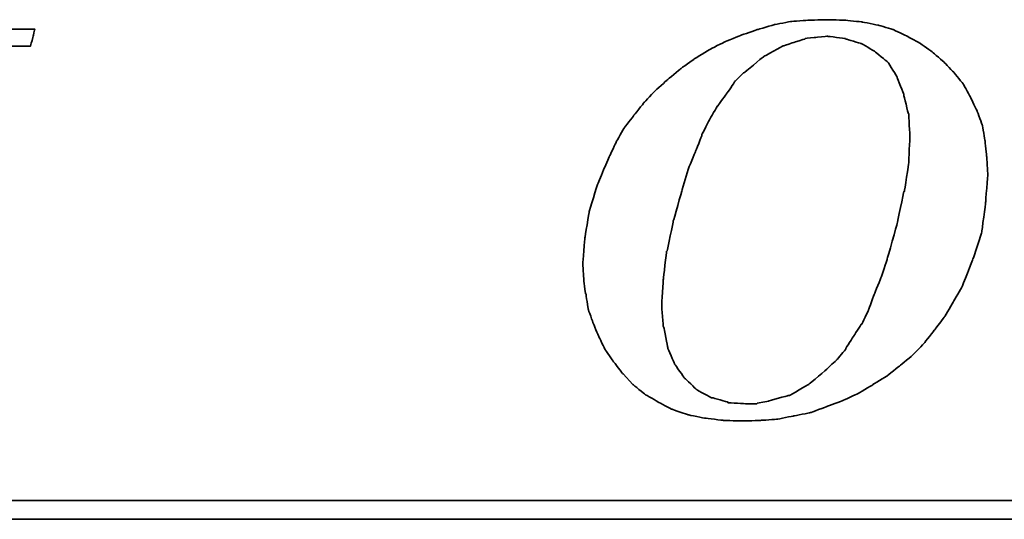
# Model space of a CAD drawing. Header units: millimetres. Extents: x 447 to 874, y -254 to -109.
# Tile 37 of 53: x 768.64 to 777.32, y -212.66 to -208.25. Entities that reach past the tile are written whole.
import ezdxf

# ---------------------------------------------------------------- set-up
doc = ezdxf.new("R2010")
doc.units = ezdxf.units.MM
doc.layers.add('DIM', color=4, linetype='CONTINUOUS')
doc.layers.add('layer 1', color=7, linetype='CONTINUOUS')

# ---------------------------------------------------------------- blocks, each defined once
blk = doc.blocks.new('TBI MOTION logo(完整正式版)')
at = {"layer": 'layer 1', "color": 22, "lineweight": 35}
for points, knots in [([(-11.34375, -6.98375), (-11.34375, -6.98375), (-10.91375, -7.43875), (-10.91375, -7.43875), (-10.91375, -7.43875), (-10.91375, -7.43875), (-10.38625, -7.87125), (-10.38625, -7.87125), (-10.38625, -7.87125), (-10.38625, -7.87125), (-9.81125, -8.20375), (-9.81125, -8.20375), (-9.81125, -8.20375), (-9.81125, -8.20375), (-9.21125, -8.51875), (-9.21125, -8.51875), (-9.21125, -8.51875), (-9.21125, -8.51875), (-8.51625, -8.75875), (-8.51625, -8.75875), (-8.51625, -8.75875), (-8.51625, -8.75875), (-7.77125, -8.90375), (-7.77125, -8.90375), (-7.77125, -8.90375), (-7.77125, -8.90375), (-6.97875, -8.99875), (-6.97875, -8.99875), (-6.97875, -8.99875), (-6.97875, -8.99875), (-6.14125, -9.02375), (-6.14125, -9.02375), (-6.14125, -9.02375), (-6.14125, -9.02375), (-5.37125, -8.99875), (-5.37125, -8.99875), (-5.37125, -8.99875), (-5.37125, -8.99875), (-4.65375, -8.94875), (-4.65375, -8.94875), (-4.65375, -8.94875), (-4.65375, -8.94875), (-3.93375, -8.80625), (-3.93375, -8.80625), (-3.93375, -8.80625), (-3.93375, -8.80625), (-3.21375, -8.66375), (-3.21375, -8.66375), (-3.21375, -8.66375), (-3.21375, -8.66375), (-2.49375, -8.39875), (-2.49375, -8.39875), (-2.49375, -8.39875), (-2.49375, -8.39875), (-1.79875, -8.13375), (-1.79875, -8.13375), (-1.79875, -8.13375), (-1.79875, -8.13375), (-1.17375, -7.84375), (-1.17375, -7.84375), (-1.17375, -7.84375), (-1.17375, -7.84375), (-0.52375, -7.46375), (-0.52375, -7.46375), (-0.52375, -7.46375), (-0.52375, -7.46375), (0.10124, -7.07875), (0.10124, -7.07875), (0.10124, -7.07875), (0.10124, -7.07875), (0.67625, -6.62375), (0.67625, -6.62375), (0.67625, -6.62375), (0.67625, -6.62375), (1.24874, -6.14375), (1.24874, -6.14375), (1.24874, -6.14375), (1.24874, -6.14375), (1.72874, -5.64125), (1.72874, -5.64125), (1.72874, -5.64125), (1.72874, -5.64125), (2.18624, -5.06375), (2.18624, -5.06375), (2.18624, -5.06375), (2.18624, -5.06375), (2.61625, -4.48874), (2.61625, -4.48874), (2.61625, -4.48874), (2.61625, -4.48874), (3.00125, -3.83874), (3.00125, -3.83874), (3.00125, -3.83874), (3.00125, -3.83874), (3.36124, -3.21374), (3.36124, -3.21374), (3.36124, -3.21374), (3.36124, -3.21374), (3.84374, -1.99125), (3.84374, -1.99125), (3.84374, -1.99125), (3.84374, -1.99125), (4.22625, -0.81875), (4.22625, -0.81875), (4.22625, -0.81875), (4.22625, -0.81875), (4.39125, 0.45624), (4.39125, 0.45624), (4.39125, 0.45624), (4.39125, 0.45624), (4.48874, 1.70124), (4.48874, 1.70124), (4.48874, 1.70124), (4.48874, 1.70124), (4.43874, 2.44625), (4.43874, 2.44625), (4.43874, 2.44625), (4.43874, 2.44625), (4.36874, 3.14125), (4.36874, 3.14125), (4.36874, 3.14125), (4.36874, 3.14125), (4.25125, 3.81125), (4.25125, 3.81125), (4.25125, 3.81125), (4.25125, 3.81125), (4.03124, 4.41125), (4.03124, 4.41125), (4.03124, 4.41125), (4.03124, 4.41125), (3.74374, 5.01125), (3.74374, 5.01125), (3.74374, 5.01125), (3.74374, 5.01125), (3.43124, 5.58875), (3.43124, 5.58875), (3.43124, 5.58875), (3.43124, 5.58875), (3.02625, 6.09125), (3.02625, 6.09125), (3.02625, 6.09125), (3.02625, 6.09125), (2.59374, 6.54875), (2.59374, 6.54875), (2.59374, 6.54875), (2.59374, 6.54875), (2.09124, 6.98125), (2.09124, 6.98125), (2.09124, 6.98125), (2.09124, 6.98125), (1.56124, 7.36625), (1.56124, 7.36625), (1.56124, 7.36625), (1.56124, 7.36625), (0.98624, 7.67625), (0.98624, 7.67625), (0.98624, 7.67625), (0.98624, 7.67625), (0.38624, 7.96375), (0.38624, 7.96375), (0.38624, 7.96375), (0.38624, 7.96375), (-0.25875, 8.15625), (-0.25875, 8.15625), (-0.25875, 8.15625), (-0.25875, 8.15625), (-0.98125, 8.30125), (-0.98125, 8.30125), (-0.98125, 8.30125), (-0.98125, 8.30125), (-1.70124, 8.37125), (-1.70124, 8.37125), (-1.70124, 8.37125), (-1.70124, 8.37125), (-2.49375, 8.39624), (-2.49375, 8.39624), (-2.49375, 8.39624), (-2.49375, 8.39624), (-3.28625, 8.37125), (-3.28625, 8.37125), (-3.28625, 8.37125), (-3.28625, 8.37125), (-4.05125, 8.32125), (-4.05125, 8.32125), (-4.05125, 8.32125), (-4.05125, 8.32125), (-4.77375, 8.18125), (-4.77375, 8.18125), (-4.77375, 8.18125), (-4.77375, 8.18125), (-5.51625, 7.96375), (-5.51625, 7.96375), (-5.51625, 7.96375), (-5.51625, 7.96375), (-6.21125, 7.72625), (-6.21125, 7.72625), (-6.21125, 7.72625), (-6.21125, 7.72625), (-6.92875, 7.43625), (-6.92875, 7.43625), (-6.92875, 7.43625), (-6.92875, 7.43625), (-7.57875, 7.10125), (-7.57875, 7.10125), (-7.57875, 7.10125), (-7.57875, 7.10125), (-8.24875, 6.69125), (-8.24875, 6.69125), (-8.24875, 6.69125), (-8.24875, 6.69125), (-8.84875, 6.26125), (-8.84875, 6.26125), (-8.84875, 6.26125), (-8.84875, 6.26125), (-9.42625, 5.78125), (-9.42625, 5.78125), (-9.42625, 5.78125), (-9.42625, 5.78125), (-9.95375, 5.30125), (-9.95375, 5.30125), (-9.95375, 5.30125), (-9.95375, 5.30125), (-10.43375, 4.79624), (-10.43375, 4.79624), (-10.43375, 4.79624), (-10.43375, 4.79624), (-10.88875, 4.22125), (-10.88875, 4.22125), (-10.88875, 4.22125), (-10.88875, 4.22125), (-11.29875, 3.69375), (-11.29875, 3.69375), (-11.29875, 3.69375), (-11.29875, 3.69375), (-11.63375, 3.09125), (-11.63375, 3.09125), (-11.63375, 3.09125), (-11.63375, 3.09125), (-11.91875, 2.49625), (-11.91875, 2.49625), (-11.91875, 2.49625), (-11.91875, 2.49625), (-12.44875, 1.24625), (-12.44875, 1.24625), (-12.44875, 1.24625), (-12.44875, 1.24625), (-12.80875, 0.06874), (-12.80875, 0.06874), (-12.80875, 0.06874), (-12.80875, 0.06874), (-12.99875, -1.07875), (-12.99875, -1.07875), (-12.99875, -1.07875), (-12.99875, -1.07875), (-13.09375, -2.18375), (-13.09375, -2.18375), (-13.09375, -2.18375), (-13.09375, -2.18375), (-13.04875, -2.85375), (-13.04875, -2.85375), (-13.04875, -2.85375), (-13.04875, -2.85375), (-12.97375, -3.50375), (-12.97375, -3.50375), (-12.97375, -3.50375), (-12.97375, -3.50375), (-12.95375, -3.50375), (-12.95375, -3.50375), (-12.95375, -3.50375), (-12.95375, -3.50375), (-12.85375, -4.17375), (-12.85375, -4.17375), (-12.85375, -4.17375), (-12.85375, -4.17375), (-12.63875, -4.77624), (-12.63875, -4.77624), (-12.63875, -4.77624), (-12.63875, -4.77624), (-12.39875, -5.35125), (-12.39875, -5.35125), (-12.39875, -5.35125), (-12.39875, -5.35125), (-12.11375, -5.92875), (-12.11375, -5.92875), (-12.11375, -5.92875), (-12.11375, -5.92875), (-11.75375, -6.45375), (-11.75375, -6.45375), (-11.75375, -6.45375), (-11.75375, -6.45375), (-11.34375, -6.98375), (-11.34375, -6.98375)], [0, 0, 0, 0, 0.01369863, 0.01369863, 0.01369863, 0.01369864, 0.02739726, 0.02739726, 0.02739726, 0.02739727, 0.04109589, 0.04109589, 0.04109589, 0.0410959, 0.05479452, 0.05479452, 0.05479452, 0.05479453, 0.06849315, 0.06849315, 0.06849315, 0.06849316, 0.08219178, 0.08219178, 0.08219178, 0.08219179, 0.09589041, 0.09589041, 0.09589041, 0.09589042, 0.10958904, 0.10958904, 0.10958904, 0.10958905, 0.12328767, 0.12328767, 0.12328767, 0.12328768, 0.1369863, 0.1369863, 0.1369863, 0.13698631, 0.15068493, 0.15068493, 0.15068493, 0.15068494, 0.16438356, 0.16438356, 0.16438356, 0.16438357, 0.17808219, 0.17808219, 0.17808219, 0.1780822, 0.19178082, 0.19178082, 0.19178082, 0.19178083, 0.20547945, 0.20547945, 0.20547945, 0.20547946, 0.21917808, 0.21917808, 0.21917808, 0.21917809, 0.23287671, 0.23287671, 0.23287671, 0.23287672, 0.24657534, 0.24657534, 0.24657534, 0.24657535, 0.26027397, 0.26027397, 0.26027397, 0.26027398, 0.2739726, 0.2739726, 0.2739726, 0.27397261, 0.28767123, 0.28767123, 0.28767123, 0.28767124, 0.30136986, 0.30136986, 0.30136986, 0.30136987, 0.31506849, 0.31506849, 0.31506849, 0.3150685, 0.32876712, 0.32876712, 0.32876712, 0.32876713, 0.34246575, 0.34246575, 0.34246575, 0.34246576, 0.35616438, 0.35616438, 0.35616438, 0.35616439, 0.36986301, 0.36986301, 0.36986301, 0.36986302, 0.38356164, 0.38356164, 0.38356164, 0.38356165, 0.39726027, 0.39726027, 0.39726027, 0.39726028, 0.4109589, 0.4109589, 0.4109589, 0.41095891, 0.42465753, 0.42465753, 0.42465753, 0.42465754, 0.43835616, 0.43835616, 0.43835616, 0.43835617, 0.45205479, 0.45205479, 0.45205479, 0.4520548, 0.46575342, 0.46575342, 0.46575342, 0.46575343, 0.47945205, 0.47945205, 0.47945205, 0.47945206, 0.49315068, 0.49315068, 0.49315068, 0.49315069, 0.50684932, 0.50684932, 0.50684932, 0.50684933, 0.52054795, 0.52054795, 0.52054795, 0.52054796, 0.53424658, 0.53424658, 0.53424658, 0.53424659, 0.54794521, 0.54794521, 0.54794521, 0.54794522, 0.56164384, 0.56164384, 0.56164384, 0.56164385, 0.57534247, 0.57534247, 0.57534247, 0.57534248, 0.5890411, 0.5890411, 0.5890411, 0.58904111, 0.60273973, 0.60273973, 0.60273973, 0.60273974, 0.61643836, 0.61643836, 0.61643836, 0.61643837, 0.63013699, 0.63013699, 0.63013699, 0.630137, 0.64383562, 0.64383562, 0.64383562, 0.64383563, 0.65753425, 0.65753425, 0.65753425, 0.65753426, 0.67123288, 0.67123288, 0.67123288, 0.67123289, 0.68493151, 0.68493151, 0.68493151, 0.68493152, 0.69863014, 0.69863014, 0.69863014, 0.69863015, 0.71232877, 0.71232877, 0.71232877, 0.71232878, 0.7260274, 0.7260274, 0.7260274, 0.72602741, 0.73972603, 0.73972603, 0.73972603, 0.73972604, 0.75342466, 0.75342466, 0.75342466, 0.75342467, 0.76712329, 0.76712329, 0.76712329, 0.7671233, 0.78082192, 0.78082192, 0.78082192, 0.78082193, 0.79452055, 0.79452055, 0.79452055, 0.79452056, 0.80821918, 0.80821918, 0.80821918, 0.80821919, 0.82191781, 0.82191781, 0.82191781, 0.82191782, 0.83561644, 0.83561644, 0.83561644, 0.83561645, 0.84931507, 0.84931507, 0.84931507, 0.84931508, 0.8630137, 0.8630137, 0.8630137, 0.86301371, 0.87671233, 0.87671233, 0.87671233, 0.87671234, 0.89041096, 0.89041096, 0.89041096, 0.89041097, 0.90410959, 0.90410959, 0.90410959, 0.9041096, 0.91780822, 0.91780822, 0.91780822, 0.91780823, 0.93150685, 0.93150685, 0.93150685, 0.93150686, 0.94520548, 0.94520548, 0.94520548, 0.94520549, 0.95890411, 0.95890411, 0.95890411, 0.95890412, 0.97260274, 0.97260274, 0.97260274, 0.97260275, 0.98630137, 0.98630137, 0.98630137, 0.98630138, 1, 1, 1, 1]), ([(-40.59125, -7.94375), (-40.59125, -7.94375), (-40.97375, -7.94375), (-40.97375, -7.94375), (-40.97375, -7.94375), (-40.97375, -7.94375), (-41.38125, -7.94375), (-41.38125, -7.94375), (-41.38125, -7.94375), (-41.38125, -7.94375), (-41.54875, -7.94375), (-41.54875, -7.94375), (-41.54875, -7.94375), (-41.54875, -7.94375), (-41.59875, -7.94375), (-41.59875, -7.94375), (-41.59875, -7.94375), (-41.59875, -7.94375), (-41.88375, -7.94375), (-41.88375, -7.94375), (-41.88375, -7.94375), (-41.88375, -7.94375), (-41.90875, -7.91875), (-41.90875, -7.91875), (-41.90875, -7.91875), (-41.90875, -7.91875), (-42.19875, -7.87125), (-42.19875, -7.87125), (-42.19875, -7.87125), (-42.19875, -7.87125), (-42.43875, -7.82375), (-42.43875, -7.82375), (-42.43875, -7.82375), (-42.43875, -7.82375), (-42.45875, -7.82375), (-42.45875, -7.82375), (-42.45875, -7.82375), (-42.45875, -7.82375), (-42.48625, -7.82375), (-42.48625, -7.82375), (-42.48625, -7.82375), (-42.48625, -7.82375), (-42.67625, -7.72375), (-42.67625, -7.72375), (-42.67625, -7.72375), (-42.67625, -7.72375), (-42.70125, -7.70375), (-42.70125, -7.70375), (-42.70125, -7.70375), (-42.70125, -7.70375), (-42.72375, -7.67875), (-42.72375, -7.67875), (-42.72375, -7.67875), (-42.72375, -7.67875), (-42.86875, -7.48875), (-42.86875, -7.48875), (-42.86875, -7.48875), (-42.86875, -7.48875), (-42.89375, -7.43875), (-42.89375, -7.43875), (-42.89375, -7.43875), (-42.89375, -7.43875), (-42.91875, -7.38875), (-42.91875, -7.38875), (-42.91875, -7.38875), (-42.91875, -7.38875), (-42.93875, -7.12875), (-42.93875, -7.12875), (-42.93875, -7.12875), (-42.93875, -7.12875), (-42.96375, -7.10375), (-42.96375, -7.10375), (-42.96375, -7.10375), (-42.96375, -7.10375), (-42.96375, -7.05375), (-42.96375, -7.05375), (-42.96375, -7.05375), (-42.96375, -7.05375), (-42.96375, -7.00875), (-42.96375, -7.00875), (-42.96375, -7.00875), (-42.96375, -7.00875), (-42.91875, -6.69625), (-42.91875, -6.69625), (-42.91875, -6.69625), (-42.91875, -6.69625), (-42.91875, -6.62375), (-42.91875, -6.62375), (-42.91875, -6.62375), (-42.91875, -6.62375), (-42.91875, -6.59625), (-42.91875, -6.59625), (-42.91875, -6.59625), (-42.91875, -6.59625), (-42.91875, -6.57375), (-42.91875, -6.57375), (-42.91875, -6.57375), (-42.91875, -6.57375), (-42.91875, -6.52875), (-42.91875, -6.52875), (-42.91875, -6.52875), (-42.91875, -6.52875), (-42.89375, -6.50375), (-42.89375, -6.50375), (-42.89375, -6.50375), (-42.89375, -6.50375), (-42.84375, -6.38375), (-42.84375, -6.38375), (-42.84375, -6.38375), (-42.84375, -6.38375), (-42.84375, -6.35875), (-42.84375, -6.35875), (-42.84375, -6.35875), (-42.84375, -6.35875), (-42.74625, -6.14375), (-42.74625, -6.14375), (-42.74625, -6.14375), (-42.74625, -6.14375), (-42.70125, -5.85375), (-42.70125, -5.85375), (-42.70125, -5.85375), (-42.70125, -5.85375), (-42.60375, -5.47125), (-42.60375, -5.47125), (-42.60375, -5.47125), (-42.60375, -5.47125), (-42.60375, -5.44875), (-42.60375, -5.44875), (-42.60375, -5.44875), (-42.60375, -5.44875), (-42.38875, -4.67875), (-42.38875, -4.67875), (-42.38875, -4.67875), (-42.38875, -4.67875), (-42.36375, -4.65375), (-42.36375, -4.65375), (-42.36375, -4.65375), (-42.36375, -4.65375), (-42.12375, -3.69625), (-42.12375, -3.69625), (-42.12375, -3.69625), (-42.12375, -3.69625), (-42.12375, -3.67374), (-42.12375, -3.67374), (-42.12375, -3.67374), (-42.12375, -3.67374), (-41.78875, -2.59374), (-41.78875, -2.59374), (-41.78875, -2.59374), (-41.78875, -2.59374), (-41.18875, -0.19375), (-41.18875, -0.19375), (-41.18875, -0.19375), (-41.18875, -0.19375), (-40.54375, 2.20624), (-40.54375, 2.20624), (-40.54375, 2.20624), (-40.54375, 2.20624), (-40.25375, 3.30875), (-40.25375, 3.30875), (-40.25375, 3.30875), (-40.25375, 3.30875), (-39.98875, 4.27125), (-39.98875, 4.27125), (-39.98875, 4.27125), (-39.98875, 4.27125), (-39.77375, 5.13125), (-39.77375, 5.13125), (-39.77375, 5.13125), (-39.77375, 5.13125), (-39.67875, 5.47125), (-39.67875, 5.47125), (-39.67875, 5.47125), (-39.67875, 5.47125), (-39.60375, 5.75625), (-39.60375, 5.75625), (-39.60375, 5.75625), (-39.60375, 5.75625), (-39.60375, 5.78125), (-39.60375, 5.78125), (-39.60375, 5.78125), (-39.60375, 5.78125), (-39.50875, 5.97125), (-39.50875, 5.97125), (-39.50875, 5.97125), (-39.50875, 5.97125), (-39.50875, 6.13875), (-39.50875, 6.13875), (-39.50875, 6.13875), (-39.50875, 6.13875), (-39.48625, 6.16625), (-39.48625, 6.16625), (-39.48625, 6.16625), (-39.48625, 6.16625), (-39.46125, 6.28625), (-39.46125, 6.28625), (-39.46125, 6.28625), (-39.46125, 6.28625), (-39.46125, 6.42625), (-39.46125, 6.42625), (-39.46125, 6.42625), (-39.46125, 6.42625), (-39.41375, 6.42625), (-39.41375, 6.42625), (-39.41375, 6.42625), (-39.41375, 6.42625), (-39.29375, 6.69125), (-39.29375, 6.69125), (-39.29375, 6.69125), (-39.29375, 6.69125), (-39.26875, 6.74125), (-39.26875, 6.74125), (-39.26875, 6.74125), (-39.26875, 6.74125), (-39.24375, 6.76625), (-39.24375, 6.76625), (-39.24375, 6.76625), (-39.24375, 6.76625), (-38.98375, 7.00624), (-38.98375, 7.00624), (-38.98375, 7.00624), (-38.98375, 7.00624), (-38.95625, 7.02624), (-38.95625, 7.02624), (-38.95625, 7.02624), (-38.95625, 7.02624), (-38.78875, 7.12624), (-38.78875, 7.12624), (-38.78875, 7.12624), (-38.78875, 7.12624), (-38.76375, 7.12624), (-38.76375, 7.12624), (-38.76375, 7.12624), (-38.76375, 7.12624), (-38.74375, 7.12624), (-38.74375, 7.12624), (-38.74375, 7.12624), (-38.74375, 7.12624), (-38.52875, 7.17125), (-38.52875, 7.17125), (-38.52875, 7.17125), (-38.52875, 7.17125), (-38.52875, 7.19624), (-38.52875, 7.19624), (-38.52875, 7.19624), (-38.52875, 7.19624), (-38.50375, 7.19624), (-38.50375, 7.19624), (-38.50375, 7.19624), (-38.50375, 7.19624), (-38.26125, 7.21875), (-38.26125, 7.21875), (-38.26125, 7.21875), (-38.26125, 7.21875), (-38.23875, 7.24624), (-38.23875, 7.24624), (-38.23875, 7.24624), (-38.23875, 7.24624), (-38.21625, 7.24624), (-38.21625, 7.24624), (-38.21625, 7.24624), (-38.21625, 7.24624), (-38.18875, 7.24624), (-38.18875, 7.24624), (-38.18875, 7.24624), (-38.18875, 7.24624), (-37.90375, 7.24624), (-37.90375, 7.24624), (-37.90375, 7.24624), (-37.90375, 7.24624), (-37.85375, 7.24624), (-37.85375, 7.24624), (-37.85375, 7.24624), (-37.85375, 7.24624), (-37.75875, 7.24624), (-37.75875, 7.24624), (-37.75875, 7.24624), (-37.75875, 7.24624), (-37.42375, 7.24624), (-37.42375, 7.24624), (-37.42375, 7.24624), (-37.42375, 7.24624), (-37.08875, 7.24624), (-37.08875, 7.24624), (-37.08875, 7.24624), (-37.08875, 7.24624), (-37.06375, 7.24624), (-37.06375, 7.24624), (-37.06375, 7.24624), (-37.06375, 7.24624), (-37.06375, 7.26624), (-37.06375, 7.26624), (-37.06375, 7.26624), (-37.06375, 7.26624), (-37.03875, 7.29125), (-37.03875, 7.29125), (-37.03875, 7.29125), (-37.03875, 7.29125), (-37.03875, 7.31625), (-37.03875, 7.31625), (-37.03875, 7.31625), (-37.03875, 7.31625), (-36.94125, 7.67625), (-36.94125, 7.67625), (-36.94125, 7.67625), (-36.94125, 7.67625), (-36.86875, 7.98625), (-36.86875, 7.98625), (-36.86875, 7.98625), (-36.86875, 7.98625), (-36.98875, 7.98625), (-36.98875, 7.98625), (-36.98875, 7.98625), (-36.98875, 7.98625), (-37.42375, 7.98625), (-37.42375, 7.98625), (-37.42375, 7.98625), (-37.42375, 7.98625), (-37.94875, 7.98625), (-37.94875, 7.98625), (-37.94875, 7.98625), (-37.94875, 7.98625), (-38.57375, 7.98625), (-38.57375, 7.98625), (-38.57375, 7.98625), (-38.57375, 7.98625), (-39.29375, 7.98625), (-39.29375, 7.98625), (-39.29375, 7.98625), (-39.29375, 7.98625), (-40.82875, 7.98625), (-40.82875, 7.98625), (-40.82875, 7.98625), (-40.82875, 7.98625), (-42.36375, 7.98625), (-42.36375, 7.98625), (-42.36375, 7.98625), (-42.36375, 7.98625), (-43.08375, 7.98625), (-43.08375, 7.98625), (-43.08375, 7.98625), (-43.08375, 7.98625), (-43.70875, 7.98625), (-43.70875, 7.98625), (-43.70875, 7.98625), (-43.70875, 7.98625), (-44.23375, 7.98625), (-44.23375, 7.98625), (-44.23375, 7.98625), (-44.23375, 7.98625), (-44.66875, 7.98625), (-44.66875, 7.98625), (-44.66875, 7.98625), (-44.66875, 7.98625), (-44.88375, 7.98625), (-44.88375, 7.98625), (-44.88375, 7.98625), (-44.88375, 7.98625), (-44.90875, 7.94125), (-44.90875, 7.94125), (-44.90875, 7.94125), (-44.90875, 7.94125), (-44.90875, 7.91625), (-44.90875, 7.91625), (-44.90875, 7.91625), (-44.90875, 7.91625), (-45.00375, 7.55625), (-45.00375, 7.55625), (-45.00375, 7.55625), (-45.00375, 7.55625), (-45.05375, 7.24624), (-45.05375, 7.24624), (-45.05375, 7.24624), (-45.05375, 7.24624), (-44.61875, 7.24624), (-44.61875, 7.24624), (-44.61875, 7.24624), (-44.61875, 7.24624), (-44.11375, 7.24624), (-44.11375, 7.24624), (-44.11375, 7.24624), (-44.11375, 7.24624), (-43.99375, 7.24624), (-43.99375, 7.24624), (-43.99375, 7.24624), (-43.99375, 7.24624), (-43.94625, 7.24624), (-43.94625, 7.24624), (-43.94625, 7.24624), (-43.94625, 7.24624), (-43.92374, 7.24624), (-43.92374, 7.24624), (-43.92374, 7.24624), (-43.92374, 7.24624), (-43.65875, 7.24624), (-43.65875, 7.24624), (-43.65875, 7.24624), (-43.65875, 7.24624), (-43.63875, 7.21875), (-43.63875, 7.21875), (-43.63875, 7.21875), (-43.63875, 7.21875), (-43.46875, 7.19624), (-43.46875, 7.19624), (-43.46875, 7.19624), (-43.46875, 7.19624), (-43.39875, 7.19624), (-43.39875, 7.19624), (-43.39875, 7.19624), (-43.39875, 7.19624), (-43.37125, 7.17125), (-43.37125, 7.17125), (-43.37125, 7.17125), (-43.37125, 7.17125), (-43.34875, 7.17125), (-43.34875, 7.17125), (-43.34875, 7.17125), (-43.34875, 7.17125), (-43.20375, 7.12624), (-43.20375, 7.12624), (-43.20375, 7.12624), (-43.20375, 7.12624), (-43.05875, 7.07624), (-43.05875, 7.07624), (-43.05875, 7.07624), (-43.05875, 7.07624), (-43.01375, 7.07624), (-43.01375, 7.07624), (-43.01375, 7.07624), (-43.01375, 7.07624), (-42.98875, 7.02624), (-42.98875, 7.02624), (-42.98875, 7.02624), (-42.98875, 7.02624), (-42.79875, 6.86125), (-42.79875, 6.86125), (-42.79875, 6.86125), (-42.79875, 6.86125), (-42.77375, 6.81125), (-42.77375, 6.81125), (-42.77375, 6.81125), (-42.77375, 6.81125), (-42.74625, 6.76625), (-42.74625, 6.76625), (-42.74625, 6.76625), (-42.74625, 6.76625), (-42.72375, 6.47625), (-42.72375, 6.47625), (-42.72375, 6.47625), (-42.72375, 6.47625), (-42.70125, 6.45124), (-42.70125, 6.45124), (-42.70125, 6.45124), (-42.70125, 6.45124), (-42.70125, 6.42625), (-42.70125, 6.42625), (-42.70125, 6.42625), (-42.70125, 6.42625), (-42.72375, 6.40625), (-42.72375, 6.40625), (-42.72375, 6.40625), (-42.72375, 6.40625), (-42.74625, 5.97125), (-42.74625, 5.97125), (-42.74625, 5.97125), (-42.74625, 5.97125), (-42.74625, 5.94625), (-42.74625, 5.94625), (-42.74625, 5.94625), (-42.74625, 5.94625), (-42.74625, 5.92625), (-42.74625, 5.92625), (-42.74625, 5.92625), (-42.74625, 5.92625), (-42.77375, 5.87625), (-42.77375, 5.87625), (-42.77375, 5.87625), (-42.77375, 5.87625), (-42.81875, 5.80625), (-42.81875, 5.80625), (-42.81875, 5.80625), (-42.81875, 5.80625), (-42.86875, 5.63625), (-42.86875, 5.63625), (-42.86875, 5.63625), (-42.86875, 5.63625), (-42.91875, 5.39625), (-42.91875, 5.39625), (-42.91875, 5.39625), (-42.91875, 5.39625), (-42.91875, 5.37124), (-42.91875, 5.37124), (-42.91875, 5.37124), (-42.91875, 5.37124), (-43.01375, 5.10874), (-43.01375, 5.10874), (-43.01375, 5.10874), (-43.01375, 5.10874), (-43.10875, 4.77124), (-43.10875, 4.77124), (-43.10875, 4.77124), (-43.10875, 4.77124), (-43.29875, 3.95625), (-43.29875, 3.95625), (-43.29875, 3.95625), (-43.29875, 3.95625), (-43.58875, 2.95125), (-43.58875, 2.95125), (-43.58875, 2.95125), (-43.58875, 2.95125), (-43.87375, 1.87125), (-43.87375, 1.87125), (-43.87375, 1.87125), (-43.87375, 1.87125), (-44.52625, -0.50374), (-44.52625, -0.50374), (-44.52625, -0.50374), (-44.52625, -0.50374), (-45.14875, -2.85375), (-45.14875, -2.85375), (-45.14875, -2.85375), (-45.14875, -2.85375), (-45.43375, -3.95875), (-45.43375, -3.95875), (-45.43375, -3.95875), (-45.43375, -3.95875), (-45.69875, -4.96875), (-45.69875, -4.96875), (-45.69875, -4.96875), (-45.69875, -4.96875), (-45.91375, -5.78375), (-45.91375, -5.78375), (-45.91375, -5.78375), (-45.91375, -5.78375), (-46.01375, -6.11875), (-46.01375, -6.11875), (-46.01375, -6.11875), (-46.01375, -6.11875), (-46.01375, -6.14375), (-46.01375, -6.14375), (-46.01375, -6.14375), (-46.01375, -6.14375), (-46.10875, -6.40875), (-46.10875, -6.40875), (-46.10875, -6.40875), (-46.10875, -6.40875), (-46.15375, -6.64875), (-46.15375, -6.64875), (-46.15375, -6.64875), (-46.15375, -6.64875), (-46.20375, -6.83875), (-46.20375, -6.83875), (-46.20375, -6.83875), (-46.20375, -6.83875), (-46.22875, -6.93375), (-46.22875, -6.93375), (-46.22875, -6.93375), (-46.22875, -6.93375), (-46.22875, -7.07875), (-46.22875, -7.07875), (-46.22875, -7.07875), (-46.22875, -7.07875), (-46.27375, -7.07875), (-46.27375, -7.07875), (-46.27375, -7.07875), (-46.27375, -7.07875), (-46.39375, -7.34375), (-46.39375, -7.34375), (-46.39375, -7.34375), (-46.39375, -7.34375), (-46.39375, -7.36875), (-46.39375, -7.36875), (-46.39375, -7.36875), (-46.39375, -7.36875), (-46.42125, -7.38875), (-46.42125, -7.38875), (-46.42125, -7.38875), (-46.42125, -7.38875), (-46.68375, -7.67875), (-46.68375, -7.67875), (-46.68375, -7.67875), (-46.68375, -7.67875), (-46.70875, -7.70375), (-46.70875, -7.70375), (-46.70875, -7.70375), (-46.70875, -7.70375), (-46.75375, -7.72375), (-46.75375, -7.72375), (-46.75375, -7.72375), (-46.75375, -7.72375), (-47.08875, -7.87125), (-47.08875, -7.87125), (-47.08875, -7.87125), (-47.08875, -7.87125), (-47.11625, -7.87125), (-47.11625, -7.87125), (-47.11625, -7.87125), (-47.11625, -7.87125), (-47.13875, -7.89375), (-47.13875, -7.89375), (-47.13875, -7.89375), (-47.13875, -7.89375), (-47.56875, -7.91875), (-47.56875, -7.91875), (-47.56875, -7.91875), (-47.56875, -7.91875), (-47.59625, -7.94375), (-47.59625, -7.94375), (-47.59625, -7.94375), (-47.59625, -7.94375), (-47.64375, -7.94375), (-47.64375, -7.94375), (-47.64375, -7.94375), (-47.64375, -7.94375), (-47.73625, -7.94375), (-47.73625, -7.94375), (-47.73625, -7.94375), (-47.73625, -7.94375), (-48.07375, -7.94375), (-48.07375, -7.94375), (-48.07375, -7.94375), (-48.07375, -7.94375), (-48.36125, -7.94375), (-48.36125, -7.94375), (-48.36125, -7.94375), (-48.36125, -7.94375), (-48.36125, -7.96625), (-48.36125, -7.96625), (-48.36125, -7.96625), (-48.36125, -7.96625), (-48.36125, -7.99125), (-48.36125, -7.99125), (-48.36125, -7.99125), (-48.36125, -7.99125), (-48.38875, -8.01375), (-48.38875, -8.01375), (-48.38875, -8.01375), (-48.38875, -8.01375), (-48.50875, -8.34875), (-48.50875, -8.34875), (-48.50875, -8.34875), (-48.50875, -8.34875), (-48.55375, -8.68625), (-48.55375, -8.68625), (-48.55375, -8.68625), (-48.55375, -8.68625), (-48.45875, -8.68625), (-48.45875, -8.68625), (-48.45875, -8.68625), (-48.45875, -8.68625), (-48.07375, -8.68625), (-48.07375, -8.68625), (-48.07375, -8.68625), (-48.07375, -8.68625), (-47.52375, -8.68625), (-47.52375, -8.68625), (-47.52375, -8.68625), (-47.52375, -8.68625), (-46.92375, -8.68625), (-46.92375, -8.68625), (-46.92375, -8.68625), (-46.92375, -8.68625), (-46.25375, -8.68625), (-46.25375, -8.68625), (-46.25375, -8.68625), (-46.25375, -8.68625), (-46.20375, -8.68625), (-46.20375, -8.68625), (-46.20375, -8.68625), (-46.20375, -8.68625), (-44.71375, -8.68625), (-44.71375, -8.68625), (-44.71375, -8.68625), (-44.71375, -8.68625), (-43.22875, -8.68625), (-43.22875, -8.68625), (-43.22875, -8.68625), (-43.22875, -8.68625), (-42.55875, -8.68625), (-42.55875, -8.68625), (-42.55875, -8.68625), (-42.55875, -8.68625), (-42.50875, -8.68625), (-42.50875, -8.68625), (-42.50875, -8.68625), (-42.50875, -8.68625), (-41.93375, -8.68625), (-41.93375, -8.68625), (-41.93375, -8.68625), (-41.93375, -8.68625), (-41.38125, -8.68625), (-41.38125, -8.68625), (-41.38125, -8.68625), (-41.38125, -8.68625), (-40.97375, -8.68625), (-40.97375, -8.68625), (-40.97375, -8.68625), (-40.97375, -8.68625), (-40.78125, -8.68625), (-40.78125, -8.68625), (-40.78125, -8.68625), (-40.78125, -8.68625), (-40.78125, -8.63875), (-40.78125, -8.63875), (-40.78125, -8.63875), (-40.78125, -8.63875), (-40.75875, -8.63875), (-40.75875, -8.63875), (-40.75875, -8.63875), (-40.75875, -8.63875), (-40.66375, -8.27875), (-40.66375, -8.27875), (-40.66375, -8.27875), (-40.66375, -8.27875), (-40.59125, -7.94375), (-40.59125, -7.94375)], [0, 0, 0, 0, 0.00558659, 0.00558659, 0.00558659, 0.0055866, 0.01117318, 0.01117318, 0.01117318, 0.01117319, 0.01675978, 0.01675978, 0.01675978, 0.01675979, 0.02234637, 0.02234637, 0.02234637, 0.02234638, 0.02793296, 0.02793296, 0.02793296, 0.02793297, 0.03351955, 0.03351955, 0.03351955, 0.03351956, 0.03910615, 0.03910615, 0.03910615, 0.03910616, 0.04469274, 0.04469274, 0.04469274, 0.04469275, 0.05027933, 0.05027933, 0.05027933, 0.05027934, 0.05586592, 0.05586592, 0.05586592, 0.05586593, 0.06145251, 0.06145251, 0.06145251, 0.06145252, 0.06703911, 0.06703911, 0.06703911, 0.06703912, 0.0726257, 0.0726257, 0.0726257, 0.07262571, 0.07821229, 0.07821229, 0.07821229, 0.0782123, 0.08379888, 0.08379888, 0.08379888, 0.08379889, 0.08938547, 0.08938547, 0.08938547, 0.08938548, 0.09497207, 0.09497207, 0.09497207, 0.09497208, 0.10055866, 0.10055866, 0.10055866, 0.10055867, 0.10614525, 0.10614525, 0.10614525, 0.10614526, 0.11173184, 0.11173184, 0.11173184, 0.11173185, 0.11731844, 0.11731844, 0.11731844, 0.11731845, 0.12290503, 0.12290503, 0.12290503, 0.12290504, 0.12849162, 0.12849162, 0.12849162, 0.12849163, 0.13407821, 0.13407821, 0.13407821, 0.13407822, 0.1396648, 0.1396648, 0.1396648, 0.13966481, 0.1452514, 0.1452514, 0.1452514, 0.14525141, 0.15083799, 0.15083799, 0.15083799, 0.150838, 0.15642458, 0.15642458, 0.15642458, 0.15642459, 0.16201117, 0.16201117, 0.16201117, 0.16201118, 0.16759777, 0.16759777, 0.16759777, 0.16759778, 0.17318436, 0.17318436, 0.17318436, 0.17318437, 0.17877095, 0.17877095, 0.17877095, 0.17877096, 0.18435754, 0.18435754, 0.18435754, 0.18435755, 0.18994413, 0.18994413, 0.18994413, 0.18994414, 0.19553073, 0.19553073, 0.19553073, 0.19553074, 0.20111732, 0.20111732, 0.20111732, 0.20111733, 0.20670391, 0.20670391, 0.20670391, 0.20670392, 0.2122905, 0.2122905, 0.2122905, 0.21229051, 0.21787709, 0.21787709, 0.21787709, 0.2178771, 0.22346369, 0.22346369, 0.22346369, 0.2234637, 0.22905028, 0.22905028, 0.22905028, 0.22905029, 0.23463687, 0.23463687, 0.23463687, 0.23463688, 0.24022346, 0.24022346, 0.24022346, 0.24022347, 0.24581006, 0.24581006, 0.24581006, 0.24581007, 0.25139665, 0.25139665, 0.25139665, 0.25139666, 0.25698324, 0.25698324, 0.25698324, 0.25698325, 0.26256983, 0.26256983, 0.26256983, 0.26256984, 0.26815642, 0.26815642, 0.26815642, 0.26815643, 0.27374302, 0.27374302, 0.27374302, 0.27374303, 0.27932961, 0.27932961, 0.27932961, 0.27932962, 0.2849162, 0.2849162, 0.2849162, 0.28491621, 0.29050279, 0.29050279, 0.29050279, 0.2905028, 0.29608939, 0.29608939, 0.29608939, 0.2960894, 0.30167598, 0.30167598, 0.30167598, 0.30167599, 0.30726257, 0.30726257, 0.30726257, 0.30726258, 0.31284916, 0.31284916, 0.31284916, 0.31284917, 0.31843575, 0.31843575, 0.31843575, 0.31843576, 0.32402235, 0.32402235, 0.32402235, 0.32402236, 0.32960894, 0.32960894, 0.32960894, 0.32960895, 0.33519553, 0.33519553, 0.33519553, 0.33519554, 0.34078212, 0.34078212, 0.34078212, 0.34078213, 0.34636872, 0.34636872, 0.34636872, 0.34636873, 0.35195531, 0.35195531, 0.35195531, 0.35195532, 0.3575419, 0.3575419, 0.3575419, 0.35754191, 0.36312849, 0.36312849, 0.36312849, 0.3631285, 0.36871508, 0.36871508, 0.36871508, 0.36871509, 0.37430168, 0.37430168, 0.37430168, 0.37430169, 0.37988827, 0.37988827, 0.37988827, 0.37988828, 0.38547486, 0.38547486, 0.38547486, 0.38547487, 0.39106145, 0.39106145, 0.39106145, 0.39106146, 0.39664804, 0.39664804, 0.39664804, 0.39664805, 0.40223464, 0.40223464, 0.40223464, 0.40223465, 0.40782123, 0.40782123, 0.40782123, 0.40782124, 0.41340782, 0.41340782, 0.41340782, 0.41340783, 0.41899441, 0.41899441, 0.41899441, 0.41899442, 0.42458101, 0.42458101, 0.42458101, 0.42458102, 0.4301676, 0.4301676, 0.4301676, 0.43016761, 0.43575419, 0.43575419, 0.43575419, 0.4357542, 0.44134078, 0.44134078, 0.44134078, 0.44134079, 0.44692737, 0.44692737, 0.44692737, 0.44692738, 0.45251397, 0.45251397, 0.45251397, 0.45251398, 0.45810056, 0.45810056, 0.45810056, 0.45810057, 0.46368715, 0.46368715, 0.46368715, 0.46368716, 0.46927374, 0.46927374, 0.46927374, 0.46927375, 0.47486034, 0.47486034, 0.47486034, 0.47486035, 0.48044693, 0.48044693, 0.48044693, 0.48044694, 0.48603352, 0.48603352, 0.48603352, 0.48603353, 0.49162011, 0.49162011, 0.49162011, 0.49162012, 0.4972067, 0.4972067, 0.4972067, 0.49720671, 0.5027933, 0.5027933, 0.5027933, 0.50279331, 0.50837989, 0.50837989, 0.50837989, 0.5083799, 0.51396648, 0.51396648, 0.51396648, 0.51396649, 0.51955307, 0.51955307, 0.51955307, 0.51955308, 0.52513966, 0.52513966, 0.52513966, 0.52513967, 0.53072626, 0.53072626, 0.53072626, 0.53072627, 0.53631285, 0.53631285, 0.53631285, 0.53631286, 0.54189944, 0.54189944, 0.54189944, 0.54189945, 0.54748603, 0.54748603, 0.54748603, 0.54748604, 0.55307263, 0.55307263, 0.55307263, 0.55307264, 0.55865922, 0.55865922, 0.55865922, 0.55865923, 0.56424581, 0.56424581, 0.56424581, 0.56424582, 0.5698324, 0.5698324, 0.5698324, 0.56983241, 0.57541899, 0.57541899, 0.57541899, 0.575419, 0.58100559, 0.58100559, 0.58100559, 0.5810056, 0.58659218, 0.58659218, 0.58659218, 0.58659219, 0.59217877, 0.59217877, 0.59217877, 0.59217878, 0.59776536, 0.59776536, 0.59776536, 0.59776537, 0.60335196, 0.60335196, 0.60335196, 0.60335197, 0.60893855, 0.60893855, 0.60893855, 0.60893856, 0.61452514, 0.61452514, 0.61452514, 0.61452515, 0.62011173, 0.62011173, 0.62011173, 0.62011174, 0.62569832, 0.62569832, 0.62569832, 0.62569833, 0.63128492, 0.63128492, 0.63128492, 0.63128493, 0.63687151, 0.63687151, 0.63687151, 0.63687152, 0.6424581, 0.6424581, 0.6424581, 0.64245811, 0.64804469, 0.64804469, 0.64804469, 0.6480447, 0.65363128, 0.65363128, 0.65363128, 0.65363129, 0.65921788, 0.65921788, 0.65921788, 0.65921789, 0.66480447, 0.66480447, 0.66480447, 0.66480448, 0.67039106, 0.67039106, 0.67039106, 0.67039107, 0.67597765, 0.67597765, 0.67597765, 0.67597766, 0.68156425, 0.68156425, 0.68156425, 0.68156426, 0.68715084, 0.68715084, 0.68715084, 0.68715085, 0.69273743, 0.69273743, 0.69273743, 0.69273744, 0.69832402, 0.69832402, 0.69832402, 0.69832403, 0.70391061, 0.70391061, 0.70391061, 0.70391062, 0.70949721, 0.70949721, 0.70949721, 0.70949722, 0.7150838, 0.7150838, 0.7150838, 0.71508381, 0.72067039, 0.72067039, 0.72067039, 0.7206704, 0.72625698, 0.72625698, 0.72625698, 0.72625699, 0.73184358, 0.73184358, 0.73184358, 0.73184359, 0.73743017, 0.73743017, 0.73743017, 0.73743018, 0.74301676, 0.74301676, 0.74301676, 0.74301677, 0.74860335, 0.74860335, 0.74860335, 0.74860336, 0.75418994, 0.75418994, 0.75418994, 0.75418995, 0.75977654, 0.75977654, 0.75977654, 0.75977655, 0.76536313, 0.76536313, 0.76536313, 0.76536314, 0.77094972, 0.77094972, 0.77094972, 0.77094973, 0.77653631, 0.77653631, 0.77653631, 0.77653632, 0.78212291, 0.78212291, 0.78212291, 0.78212292, 0.7877095, 0.7877095, 0.7877095, 0.78770951, 0.79329609, 0.79329609, 0.79329609, 0.7932961, 0.79888268, 0.79888268, 0.79888268, 0.79888269, 0.80446927, 0.80446927, 0.80446927, 0.80446928, 0.81005587, 0.81005587, 0.81005587, 0.81005588, 0.81564246, 0.81564246, 0.81564246, 0.81564247, 0.82122905, 0.82122905, 0.82122905, 0.82122906, 0.82681564, 0.82681564, 0.82681564, 0.82681565, 0.83240223, 0.83240223, 0.83240223, 0.83240224, 0.83798883, 0.83798883, 0.83798883, 0.83798884, 0.84357542, 0.84357542, 0.84357542, 0.84357543, 0.84916201, 0.84916201, 0.84916201, 0.84916202, 0.8547486, 0.8547486, 0.8547486, 0.85474861, 0.8603352, 0.8603352, 0.8603352, 0.86033521, 0.86592179, 0.86592179, 0.86592179, 0.8659218, 0.87150838, 0.87150838, 0.87150838, 0.87150839, 0.87709497, 0.87709497, 0.87709497, 0.87709498, 0.88268156, 0.88268156, 0.88268156, 0.88268157, 0.88826816, 0.88826816, 0.88826816, 0.88826817, 0.89385475, 0.89385475, 0.89385475, 0.89385476, 0.89944134, 0.89944134, 0.89944134, 0.89944135, 0.90502793, 0.90502793, 0.90502793, 0.90502794, 0.91061453, 0.91061453, 0.91061453, 0.91061454, 0.91620112, 0.91620112, 0.91620112, 0.91620113, 0.92178771, 0.92178771, 0.92178771, 0.92178772, 0.9273743, 0.9273743, 0.9273743, 0.92737431, 0.93296089, 0.93296089, 0.93296089, 0.9329609, 0.93854749, 0.93854749, 0.93854749, 0.9385475, 0.94413408, 0.94413408, 0.94413408, 0.94413409, 0.94972067, 0.94972067, 0.94972067, 0.94972068, 0.95530726, 0.95530726, 0.95530726, 0.95530727, 0.96089385, 0.96089385, 0.96089385, 0.96089386, 0.96648045, 0.96648045, 0.96648045, 0.96648046, 0.97206704, 0.97206704, 0.97206704, 0.97206705, 0.97765363, 0.97765363, 0.97765363, 0.97765364, 0.98324022, 0.98324022, 0.98324022, 0.98324023, 0.98882682, 0.98882682, 0.98882682, 0.98882683, 0.99441341, 0.99441341, 0.99441341, 0.99441342, 1, 1, 1, 1]), ([(-8.77875, 1.03124), (-8.77875, 1.03124), (-8.51625, 1.89625), (-8.51625, 1.89625), (-8.51625, 1.89625), (-8.51625, 1.89625), (-8.20375, 2.66375), (-8.20375, 2.66375), (-8.20375, 2.66375), (-8.20375, 2.66375), (-7.91625, 3.38125), (-7.91625, 3.38125), (-7.91625, 3.38125), (-7.91625, 3.38125), (-7.91625, 3.40624), (-7.91625, 3.40624), (-7.91625, 3.40624), (-7.91625, 3.40624), (-7.57875, 4.07624), (-7.57875, 4.07624), (-7.57875, 4.07624), (-7.57875, 4.07624), (-7.24375, 4.65125), (-7.24375, 4.65125), (-7.24375, 4.65125), (-7.24375, 4.65125), (-7.21875, 4.65125), (-7.21875, 4.65125), (-7.21875, 4.65125), (-7.21875, 4.65125), (-7.21875, 4.67624), (-7.21875, 4.67624), (-7.21875, 4.67624), (-7.21875, 4.67624), (-6.83625, 5.20375), (-6.83625, 5.20375), (-6.83625, 5.20375), (-6.83625, 5.20375), (-6.49875, 5.68625), (-6.49875, 5.68625), (-6.49875, 5.68625), (-6.49875, 5.68625), (-6.49875, 5.70625), (-6.49875, 5.70625), (-6.49875, 5.70625), (-6.49875, 5.70625), (-6.11625, 6.09125), (-6.11625, 6.09125), (-6.11625, 6.09125), (-6.11625, 6.09125), (-6.09125, 6.09125), (-6.09125, 6.09125), (-6.09125, 6.09125), (-6.09125, 6.09125), (-5.27375, 6.76625), (-5.27375, 6.76625), (-5.27375, 6.76625), (-5.27375, 6.76625), (-5.24875, 6.76625), (-5.24875, 6.76625), (-5.24875, 6.76625), (-5.24875, 6.76625), (-5.24875, 6.78625), (-5.24875, 6.78625), (-5.24875, 6.78625), (-5.24875, 6.78625), (-4.38875, 7.26624), (-4.38875, 7.26624), (-4.38875, 7.26624), (-4.38875, 7.26624), (-4.36125, 7.26624), (-4.36125, 7.26624), (-4.36125, 7.26624), (-4.36125, 7.26624), (-3.93375, 7.41125), (-3.93375, 7.41125), (-3.93375, 7.41125), (-3.93375, 7.41125), (-3.47375, 7.55625), (-3.47375, 7.55625), (-3.47375, 7.55625), (-3.47375, 7.55625), (-3.45375, 7.55625), (-3.45375, 7.55625), (-3.45375, 7.55625), (-3.45375, 7.55625), (-3.42875, 7.58124), (-3.42875, 7.58124), (-3.42875, 7.58124), (-3.42875, 7.58124), (-2.97375, 7.62625), (-2.97375, 7.62625), (-2.97375, 7.62625), (-2.97375, 7.62625), (-2.49375, 7.67625), (-2.49375, 7.67625), (-2.49375, 7.67625), (-2.49375, 7.67625), (-2.46875, 7.67625), (-2.46875, 7.67625), (-2.46875, 7.67625), (-2.46875, 7.67625), (-1.70124, 7.58124), (-1.70124, 7.58124), (-1.70124, 7.58124), (-1.70124, 7.58124), (-1.67875, 7.55625), (-1.67875, 7.55625), (-1.67875, 7.55625), (-1.67875, 7.55625), (-1.65375, 7.55625), (-1.65375, 7.55625), (-1.65375, 7.55625), (-1.65375, 7.55625), (-1.03125, 7.36625), (-1.03125, 7.36625), (-1.03125, 7.36625), (-1.03125, 7.36625), (-1.00625, 7.36625), (-1.00625, 7.36625), (-1.00625, 7.36625), (-1.00625, 7.36625), (-0.43124, 7.02624), (-0.43124, 7.02624), (-0.43124, 7.02624), (-0.43124, 7.02624), (-0.40625, 7.00624), (-0.40625, 7.00624), (-0.40625, 7.00624), (-0.40625, 7.00624), (0.12124, 6.57124), (0.12124, 6.57124), (0.12124, 6.57124), (0.12124, 6.57124), (0.14624, 6.54875), (0.14624, 6.54875), (0.14624, 6.54875), (0.14624, 6.54875), (0.17124, 6.52375), (0.17124, 6.52375), (0.17124, 6.52375), (0.17124, 6.52375), (0.55625, 5.89875), (0.55625, 5.89875), (0.55625, 5.89875), (0.55625, 5.89875), (0.55625, 5.87625), (0.55625, 5.87625), (0.55625, 5.87625), (0.55625, 5.87625), (0.84124, 5.15625), (0.84124, 5.15625), (0.84124, 5.15625), (0.84124, 5.15625), (0.84124, 5.13125), (0.84124, 5.13125), (0.84124, 5.13125), (0.84124, 5.13125), (1.03624, 4.31875), (1.03624, 4.31875), (1.03624, 4.31875), (1.03624, 4.31875), (1.05624, 4.31875), (1.05624, 4.31875), (1.05624, 4.31875), (1.05624, 4.31875), (1.05624, 4.29125), (1.05624, 4.29125), (1.05624, 4.29125), (1.05624, 4.29125), (1.10625, 3.33125), (1.10625, 3.33125), (1.10625, 3.33125), (1.10625, 3.33125), (1.10625, 3.30875), (1.10625, 3.30875), (1.10625, 3.30875), (1.10625, 3.30875), (1.05624, 2.20624), (1.05624, 2.20624), (1.05624, 2.20624), (1.05624, 2.20624), (1.05624, 2.18124), (1.05624, 2.18124), (1.05624, 2.18124), (1.05624, 2.18124), (0.86624, 0.93624), (0.86624, 0.93624), (0.86624, 0.93624), (0.86624, 0.93624), (0.84124, 0.93624), (0.84124, 0.93624), (0.84124, 0.93624), (0.84124, 0.93624), (0.55625, -0.45874), (0.55625, -0.45874), (0.55625, -0.45874), (0.55625, -0.45874), (0.12124, -1.99125), (0.12124, -1.99125), (0.12124, -1.99125), (0.12124, -1.99125), (0.12124, -2.01874), (0.12124, -2.01874), (0.12124, -2.01874), (0.12124, -2.01874), (-0.13874, -2.78375), (-0.13874, -2.78375), (-0.13874, -2.78375), (-0.13874, -2.78375), (-0.43124, -3.50375), (-0.43124, -3.50375), (-0.43124, -3.50375), (-0.43124, -3.50375), (-0.69375, -4.19875), (-0.69375, -4.19875), (-0.69375, -4.19875), (-0.69375, -4.19875), (-0.69375, -4.22375), (-0.69375, -4.22375), (-0.69375, -4.22375), (-0.69375, -4.22375), (-0.98125, -4.82374), (-0.98125, -4.82374), (-0.98125, -4.82374), (-0.98125, -4.82374), (-1.00625, -4.82374), (-1.00625, -4.82374), (-1.00625, -4.82374), (-1.00625, -4.82374), (-1.33875, -5.35125), (-1.33875, -5.35125), (-1.33875, -5.35125), (-1.33875, -5.35125), (-1.67875, -5.87875), (-1.67875, -5.87875), (-1.67875, -5.87875), (-1.67875, -5.87875), (-1.67875, -5.90375), (-1.67875, -5.90375), (-1.67875, -5.90375), (-1.67875, -5.90375), (-2.05875, -6.35875), (-2.05875, -6.35875), (-2.05875, -6.35875), (-2.05875, -6.35875), (-2.08375, -6.38375), (-2.08375, -6.38375), (-2.08375, -6.38375), (-2.08375, -6.38375), (-2.46875, -6.74375), (-2.46875, -6.74375), (-2.46875, -6.74375), (-2.46875, -6.74375), (-3.25875, -7.41625), (-3.25875, -7.41625), (-3.25875, -7.41625), (-3.25875, -7.41625), (-3.28625, -7.43875), (-3.28625, -7.43875), (-3.28625, -7.43875), (-3.28625, -7.43875), (-4.12375, -7.91875), (-4.12375, -7.91875), (-4.12375, -7.91875), (-4.12375, -7.91875), (-4.14875, -7.91875), (-4.14875, -7.91875), (-4.14875, -7.91875), (-4.14875, -7.91875), (-4.17125, -7.91875), (-4.17125, -7.91875), (-4.17125, -7.91875), (-4.17125, -7.91875), (-5.03375, -8.15875), (-5.03375, -8.15875), (-5.03375, -8.15875), (-5.03375, -8.15875), (-5.51625, -8.25625), (-5.51625, -8.25625), (-5.51625, -8.25625), (-5.51625, -8.25625), (-5.54125, -8.27875), (-5.54125, -8.27875), (-5.54125, -8.27875), (-5.54125, -8.27875), (-5.56375, -8.27875), (-5.56375, -8.27875), (-5.56375, -8.27875), (-5.56375, -8.27875), (-5.99625, -8.27875), (-5.99625, -8.27875), (-5.99625, -8.27875), (-5.99625, -8.27875), (-6.76375, -8.23125), (-6.76375, -8.23125), (-6.76375, -8.23125), (-6.76375, -8.23125), (-6.78875, -8.23125), (-6.78875, -8.23125), (-6.78875, -8.23125), (-6.78875, -8.23125), (-6.78875, -8.20375), (-6.78875, -8.20375), (-6.78875, -8.20375), (-6.78875, -8.20375), (-7.45875, -8.01375), (-7.45875, -8.01375), (-7.45875, -8.01375), (-7.45875, -8.01375), (-7.48375, -8.01375), (-7.48375, -8.01375), (-7.48375, -8.01375), (-7.48375, -8.01375), (-7.50875, -8.01375), (-7.50875, -8.01375), (-7.50875, -8.01375), (-7.50875, -8.01375), (-8.13125, -7.67875), (-8.13125, -7.67875), (-8.13125, -7.67875), (-8.13125, -7.67875), (-8.15625, -7.65375), (-8.15625, -7.65375), (-8.15625, -7.65375), (-8.15625, -7.65375), (-8.65875, -7.17375), (-8.65875, -7.17375), (-8.65875, -7.17375), (-8.65875, -7.17375), (-8.68375, -7.14875), (-8.68375, -7.14875), (-8.68375, -7.14875), (-8.68375, -7.14875), (-9.08875, -6.57375), (-9.08875, -6.57375), (-9.08875, -6.57375), (-9.08875, -6.57375), (-9.11375, -6.54875), (-9.11375, -6.54875), (-9.11375, -6.54875), (-9.11375, -6.54875), (-9.11375, -6.52875), (-9.11375, -6.52875), (-9.11375, -6.52875), (-9.11375, -6.52875), (-9.40375, -5.85375), (-9.40375, -5.85375), (-9.40375, -5.85375), (-9.40375, -5.85375), (-9.40375, -5.82875), (-9.40375, -5.82875), (-9.40375, -5.82875), (-9.40375, -5.82875), (-9.56875, -4.96875), (-9.56875, -4.96875), (-9.56875, -4.96875), (-9.56875, -4.96875), (-9.59375, -4.94375), (-9.59375, -4.94375), (-9.59375, -4.94375), (-9.59375, -4.94375), (-9.66375, -4.03375), (-9.66375, -4.03375), (-9.66375, -4.03375), (-9.66375, -4.03375), (-9.66375, -4.00875), (-9.66375, -4.00875), (-9.66375, -4.00875), (-9.66375, -4.00875), (-9.59375, -2.85375), (-9.59375, -2.85375), (-9.59375, -2.85375), (-9.59375, -2.85375), (-9.45125, -1.65875), (-9.45125, -1.65875), (-9.45125, -1.65875), (-9.45125, -1.65875), (-9.42625, -1.63375), (-9.42625, -1.63375), (-9.42625, -1.63375), (-9.42625, -1.63375), (-9.16125, -0.33875), (-9.16125, -0.33875), (-9.16125, -0.33875), (-9.16125, -0.33875), (-8.77875, 1.00624), (-8.77875, 1.00624), (-8.77875, 1.00624), (-8.77875, 1.00624), (-8.77875, 1.03124), (-8.77875, 1.03124)], [0, 0, 0, 0, 0.01020408, 0.01020408, 0.01020408, 0.01020409, 0.02040816, 0.02040816, 0.02040816, 0.02040817, 0.03061224, 0.03061224, 0.03061224, 0.03061225, 0.04081633, 0.04081633, 0.04081633, 0.04081634, 0.05102041, 0.05102041, 0.05102041, 0.05102042, 0.06122449, 0.06122449, 0.06122449, 0.0612245, 0.07142857, 0.07142857, 0.07142857, 0.07142858, 0.08163265, 0.08163265, 0.08163265, 0.08163266, 0.09183673, 0.09183673, 0.09183673, 0.09183674, 0.10204082, 0.10204082, 0.10204082, 0.10204083, 0.1122449, 0.1122449, 0.1122449, 0.11224491, 0.12244898, 0.12244898, 0.12244898, 0.12244899, 0.13265306, 0.13265306, 0.13265306, 0.13265307, 0.14285714, 0.14285714, 0.14285714, 0.14285715, 0.15306122, 0.15306122, 0.15306122, 0.15306123, 0.16326531, 0.16326531, 0.16326531, 0.16326532, 0.17346939, 0.17346939, 0.17346939, 0.1734694, 0.18367347, 0.18367347, 0.18367347, 0.18367348, 0.19387755, 0.19387755, 0.19387755, 0.19387756, 0.20408163, 0.20408163, 0.20408163, 0.20408164, 0.21428571, 0.21428571, 0.21428571, 0.21428572, 0.2244898, 0.2244898, 0.2244898, 0.22448981, 0.23469388, 0.23469388, 0.23469388, 0.23469389, 0.24489796, 0.24489796, 0.24489796, 0.24489797, 0.25510204, 0.25510204, 0.25510204, 0.25510205, 0.26530612, 0.26530612, 0.26530612, 0.26530613, 0.2755102, 0.2755102, 0.2755102, 0.27551021, 0.28571429, 0.28571429, 0.28571429, 0.2857143, 0.29591837, 0.29591837, 0.29591837, 0.29591838, 0.30612245, 0.30612245, 0.30612245, 0.30612246, 0.31632653, 0.31632653, 0.31632653, 0.31632654, 0.32653061, 0.32653061, 0.32653061, 0.32653062, 0.33673469, 0.33673469, 0.33673469, 0.3367347, 0.34693878, 0.34693878, 0.34693878, 0.34693879, 0.35714286, 0.35714286, 0.35714286, 0.35714287, 0.36734694, 0.36734694, 0.36734694, 0.36734695, 0.37755102, 0.37755102, 0.37755102, 0.37755103, 0.3877551, 0.3877551, 0.3877551, 0.38775511, 0.39795918, 0.39795918, 0.39795918, 0.39795919, 0.40816327, 0.40816327, 0.40816327, 0.40816328, 0.41836735, 0.41836735, 0.41836735, 0.41836736, 0.42857143, 0.42857143, 0.42857143, 0.42857144, 0.43877551, 0.43877551, 0.43877551, 0.43877552, 0.44897959, 0.44897959, 0.44897959, 0.4489796, 0.45918367, 0.45918367, 0.45918367, 0.45918368, 0.46938776, 0.46938776, 0.46938776, 0.46938777, 0.47959184, 0.47959184, 0.47959184, 0.47959185, 0.48979592, 0.48979592, 0.48979592, 0.48979593, 0.5, 0.5, 0.5, 0.50000001, 0.51020408, 0.51020408, 0.51020408, 0.51020409, 0.52040816, 0.52040816, 0.52040816, 0.52040817, 0.53061224, 0.53061224, 0.53061224, 0.53061225, 0.54081633, 0.54081633, 0.54081633, 0.54081634, 0.55102041, 0.55102041, 0.55102041, 0.55102042, 0.56122449, 0.56122449, 0.56122449, 0.5612245, 0.57142857, 0.57142857, 0.57142857, 0.57142858, 0.58163265, 0.58163265, 0.58163265, 0.58163266, 0.59183673, 0.59183673, 0.59183673, 0.59183674, 0.60204082, 0.60204082, 0.60204082, 0.60204083, 0.6122449, 0.6122449, 0.6122449, 0.61224491, 0.62244898, 0.62244898, 0.62244898, 0.62244899, 0.63265306, 0.63265306, 0.63265306, 0.63265307, 0.64285714, 0.64285714, 0.64285714, 0.64285715, 0.65306122, 0.65306122, 0.65306122, 0.65306123, 0.66326531, 0.66326531, 0.66326531, 0.66326532, 0.67346939, 0.67346939, 0.67346939, 0.6734694, 0.68367347, 0.68367347, 0.68367347, 0.68367348, 0.69387755, 0.69387755, 0.69387755, 0.69387756, 0.70408163, 0.70408163, 0.70408163, 0.70408164, 0.71428571, 0.71428571, 0.71428571, 0.71428572, 0.7244898, 0.7244898, 0.7244898, 0.72448981, 0.73469388, 0.73469388, 0.73469388, 0.73469389, 0.74489796, 0.74489796, 0.74489796, 0.74489797, 0.75510204, 0.75510204, 0.75510204, 0.75510205, 0.76530612, 0.76530612, 0.76530612, 0.76530613, 0.7755102, 0.7755102, 0.7755102, 0.77551021, 0.78571429, 0.78571429, 0.78571429, 0.7857143, 0.79591837, 0.79591837, 0.79591837, 0.79591838, 0.80612245, 0.80612245, 0.80612245, 0.80612246, 0.81632653, 0.81632653, 0.81632653, 0.81632654, 0.82653061, 0.82653061, 0.82653061, 0.82653062, 0.83673469, 0.83673469, 0.83673469, 0.8367347, 0.84693878, 0.84693878, 0.84693878, 0.84693879, 0.85714286, 0.85714286, 0.85714286, 0.85714287, 0.86734694, 0.86734694, 0.86734694, 0.86734695, 0.87755102, 0.87755102, 0.87755102, 0.87755103, 0.8877551, 0.8877551, 0.8877551, 0.88775511, 0.89795918, 0.89795918, 0.89795918, 0.89795919, 0.90816327, 0.90816327, 0.90816327, 0.90816328, 0.91836735, 0.91836735, 0.91836735, 0.91836736, 0.92857143, 0.92857143, 0.92857143, 0.92857144, 0.93877551, 0.93877551, 0.93877551, 0.93877552, 0.94897959, 0.94897959, 0.94897959, 0.9489796, 0.95918367, 0.95918367, 0.95918367, 0.95918368, 0.96938776, 0.96938776, 0.96938776, 0.96938777, 0.97959184, 0.97959184, 0.97959184, 0.97959185, 0.98979592, 0.98979592, 0.98979592, 0.98979593, 1, 1, 1, 1]), ([(75.90875, -9.47875), (75.90875, -9.47875), (75.90875, -12.28625), (75.90875, -12.28625), (75.90875, -12.28625), (75.90875, -12.28625), (75.90875, -12.47875), (75.90875, -12.47875), (75.90875, -12.47875), (75.90875, -12.47875), (75.71625, -12.47875), (75.71625, -12.47875), (75.71625, -12.47875), (75.71625, -12.47875), (-88.32875, -12.47875), (-88.32875, -12.47875), (-88.32875, -12.47875), (-88.32875, -12.47875), (-88.32875, -13.29375), (-88.32875, -13.29375), (-88.32875, -13.29375), (-88.32875, -13.29375), (82.89125, -13.29375), (82.89125, -13.29375), (82.89125, -13.29375), (82.89125, -13.29375), (75.90875, -9.47875), (75.90875, -9.47875)], [0, 0, 0, 0, 0.14285714, 0.14285714, 0.14285714, 0.14285715, 0.28571429, 0.28571429, 0.28571429, 0.2857143, 0.42857143, 0.42857143, 0.42857143, 0.42857144, 0.57142857, 0.57142857, 0.57142857, 0.57142858, 0.71428571, 0.71428571, 0.71428571, 0.71428572, 0.85714286, 0.85714286, 0.85714286, 0.85714287, 1, 1, 1, 1])]:
    blk.add_open_spline(points, degree=3, knots=knots, dxfattribs=at)

msp = doc.modelspace()

# ---------------------------------------------------------------- block references
at = {"layer": 'DIM', "color": 7, "xscale": 0.203283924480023, "yscale": 0.203283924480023, "zscale": 0.203283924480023}
msp.add_blockref('TBI MOTION logo(完整正式版)', (776.2641, -209.9565), dxfattribs=at)

doc.saveas('drawing.dxf')
